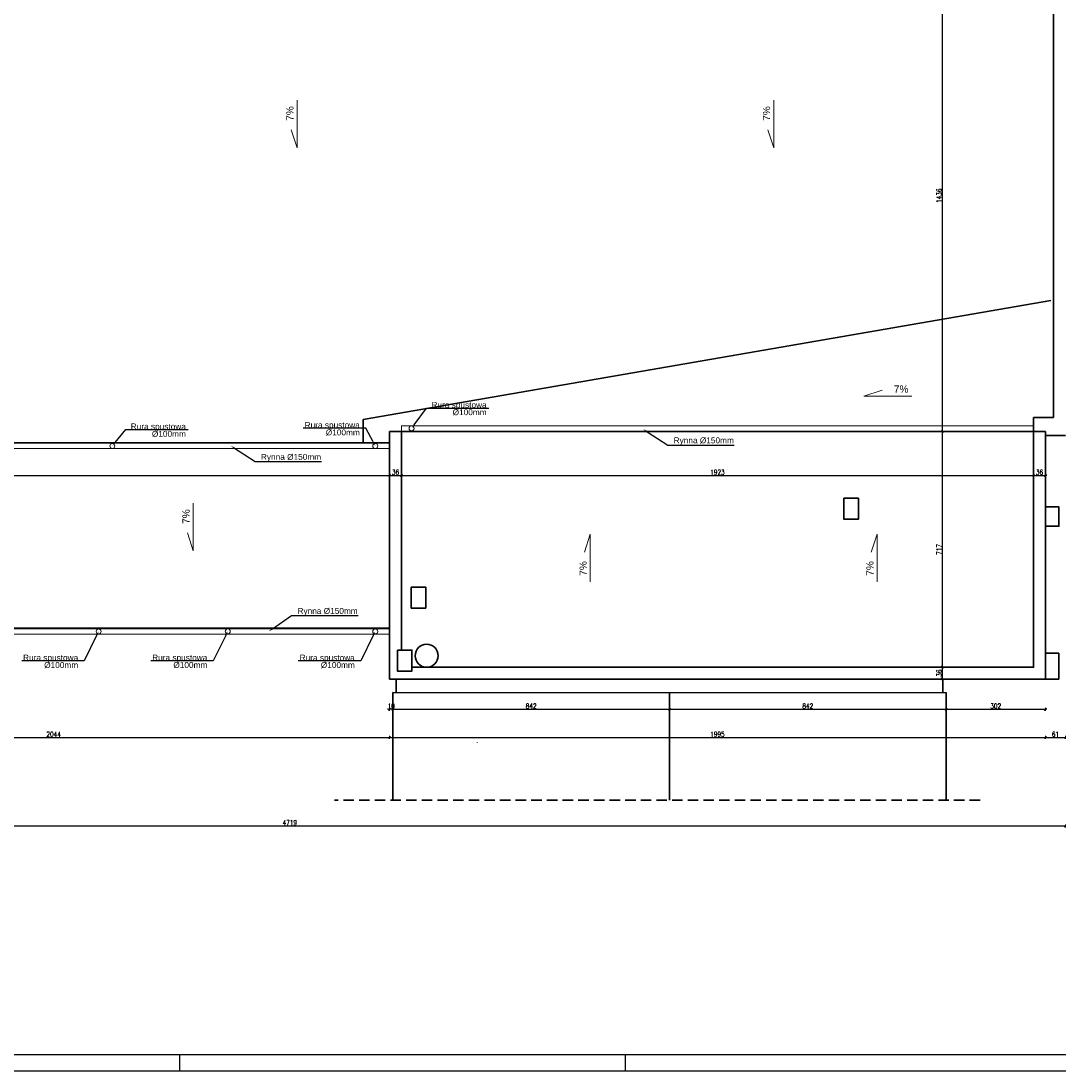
# Model space of a CAD drawing. Header units: millimetres. Extents: x 0 to 111311, y -48878 to -25280.
# Tile 160 of 161: x 102722 to 105880, y -40112 to -36916. Entities that reach past the tile are written whole.
import ezdxf
from ezdxf import colors
from ezdxf.entities.mleader import LeaderData, LeaderLine
from ezdxf.math import Vec2, Vec3

# ---------------------------------------------------------------- set-up
doc = ezdxf.new("R2010")
doc.units = ezdxf.units.MM
doc.linetypes.add('DASHED2', pattern=[9.525, 6.35, -3.175])
doc.layers.get('Defpoints').update_dxf_attribs({"color": 30})
doc.layers.add('e-cad_opisy', color=7, linetype='Continuous')
for name, color, linetype, lineweight in [('J wymiary', 1, 'Continuous', 9), ('OPIS', 7, 'Continuous', 5), ('sciany', 252, 'Continuous', 30)]:
    doc.layers.add(name, color=color, linetype=linetype, lineweight=lineweight)
doc.styles.add('ADESK2', font='simplex', dxfattribs={"width": 0.7})
doc.styles.get("Standard").update_dxf_attribs({"font": 'arial.ttf'})
doc.dimstyles.new('1-100', dxfattribs={"dimscale": 1.5, "dimtxt": 10, "dimasz": 2, "dimexe": 1, "dimexo": 1, "dimgap": 1.5, "dimtad": 1, "dimdec": 0, "dimrnd": 0.5, "dimdsep": 46, "dimtxsty": 'ADESK2', "dimblk": 'wymiar', "dimcen": -1, "dimdle": 5, "dimse1": 1, "dimse2": 1, "dimclrd": 256, "dimclre": 256, "dimclrt": 256, "dimadec": 0, "dimazin": 0, "dimtfac": 1, "dimtdec": 0, "dimtix": 1, "dimtmove": 0, "dimatfit": 3, "dimfxl": 20, "dimfxlon": 1, "dimtolj": 1, "dimtzin": 0, "dimarcsym": 0})

# ---------------------------------------------------------------- blocks, each defined once
blk = doc.blocks.new('A1_poziom')
at = {"ltscale": 0.8}
for p, q in [((345.5, 0), (345.5, 5)), ((481, 0), (481, 5))]:
    blk.add_line(p, q, dxfattribs=at)
for points in [[(0, 0), (0, 297), (25, 297), (25, 594), (841, 594), (841, 0)], [(30, 5), (836, 5), (836, 589), (30, 589)]]:
    blk.add_lwpolyline(points, close=True)
blk = doc.blocks.new('wymiar')
for p, q in [((1.5, 0), (-1.5, 0)), ((1.1, 1.1), (-1.1, -1.1)), ((0, 1.5), (0, -1.5))]:
    blk.add_line(p, q)
blk = doc.blocks.new('*D1653')
at = {"layer": 'Defpoints', "color": 0, "ltscale": 4}
for p in [(105899.3, -35265.3), (0, -38165.8), (106170.1, -38165.8)]:
    blk.add_point(p, dxfattribs=at)
at = {"layer": 'J wymiary', "lineweight": -2}
blk.add_line((106170.1, -35268.3), (106170.1, -38162.8), dxfattribs=at)
at = {"layer": 'J wymiary', "lineweight": -2, "ltscale": 4, "xscale": 3, "yscale": 3, "zscale": 3}
for p, rotation in [((106170.1, -35265.3), 90), ((106170.1, -38165.8), 270)]:
    blk.add_blockref('wymiar', p, dxfattribs=dict(at, rotation=rotation))
at = {"layer": 'J wymiary', "ltscale": 4, "insert": (106160.3, -36715.5), "char_height": 15, "attachment_point": 5, "rotation": 90, "style": 'ADESK2'}
blk.add_mtext('\\A1;2901', dxfattribs=at)
blk = doc.blocks.new('*D1654')
at = {"layer": 'Defpoints', "color": 0, "ltscale": 4}
for p in [(105899.3, -38165.8), (105754.3, -38918.6), (106170.1, -38918.6)]:
    blk.add_point(p, dxfattribs=at)
at = {"layer": 'J wymiary', "lineweight": -2}
blk.add_line((106170.1, -38168.8), (106170.1, -38915.6), dxfattribs=at)
at = {"layer": 'J wymiary', "lineweight": -2, "ltscale": 4, "xscale": 3, "yscale": 3, "zscale": 3}
for p, rotation in [((106170.1, -38165.8), 90), ((106170.1, -38918.6), 270)]:
    blk.add_blockref('wymiar', p, dxfattribs=dict(at, rotation=rotation))
at = {"layer": 'J wymiary', "ltscale": 4, "insert": (106160.3, -38542.2), "char_height": 15, "attachment_point": 5, "rotation": 90, "style": 'ADESK2'}
blk.add_mtext('\\A1;753', dxfattribs=at)
blk = doc.blocks.new('*D1655')
at = {"layer": 'Defpoints', "color": 0, "ltscale": 4}
for p in [(105899.3, -35265.3), (105879.3, -38918.6), (106284.9, -38918.6)]:
    blk.add_point(p, dxfattribs=at)
at = {"layer": 'J wymiary', "lineweight": -2}
blk.add_line((106284.9, -35268.3), (106284.9, -38915.6), dxfattribs=at)
at = {"layer": 'J wymiary', "lineweight": -2, "ltscale": 4, "xscale": 3, "yscale": 3, "zscale": 3}
for p, rotation in [((106284.9, -35265.3), 90), ((106284.9, -38918.6), 270)]:
    blk.add_blockref('wymiar', p, dxfattribs=dict(at, rotation=rotation))
at = {"layer": 'J wymiary', "ltscale": 4, "insert": (106275.1, -37091.9), "char_height": 15, "attachment_point": 5, "rotation": 90, "style": 'ADESK2'}
blk.add_mtext('\\A1;3654', dxfattribs=at)
blk = doc.blocks.new('*D1657')
at = {"layer": 'Defpoints', "color": 0, "ltscale": 4}
for p in [(105663.7, -36729.8), (105524.5, -38165.8), (105576.1, -38165.8)]:
    blk.add_point(p, dxfattribs=at)
at = {"layer": 'J wymiary', "lineweight": -2}
blk.add_line((105524.5, -36732.8), (105524.5, -38162.8), dxfattribs=at)
at = {"layer": 'J wymiary', "lineweight": -2, "ltscale": 4, "xscale": 3, "yscale": 3, "zscale": 3}
for p, rotation in [((105524.5, -36729.8), 90), ((105524.5, -38165.8), 270)]:
    blk.add_blockref('wymiar', p, dxfattribs=dict(at, rotation=rotation))
at = {"layer": 'J wymiary', "ltscale": 4, "insert": (105514.8, -37447.8), "char_height": 15, "attachment_point": 5, "rotation": 90, "style": 'ADESK2'}
blk.add_mtext('\\A1;1436', dxfattribs=at)
blk = doc.blocks.new('*D1658')
at = {"layer": 'Defpoints', "color": 0, "ltscale": 4}
for p in [(105576.1, -38165.8), (105524.5, -38882.8), (105628.2, -38882.8)]:
    blk.add_point(p, dxfattribs=at)
at = {"layer": 'J wymiary', "lineweight": -2}
blk.add_line((105524.5, -38168.8), (105524.5, -38879.8), dxfattribs=at)
at = {"layer": 'J wymiary', "lineweight": -2, "ltscale": 4, "xscale": 3, "yscale": 3, "zscale": 3}
for p, rotation in [((105524.5, -38165.8), 90), ((105524.5, -38882.8), 270)]:
    blk.add_blockref('wymiar', p, dxfattribs=dict(at, rotation=rotation))
at = {"layer": 'J wymiary', "ltscale": 4, "insert": (105514.8, -38524.3), "char_height": 15, "attachment_point": 5, "rotation": 90, "style": 'ADESK2'}
blk.add_mtext('\\A1;717', dxfattribs=at)
blk = doc.blocks.new('*D1659')
at = {"layer": 'Defpoints', "color": 0, "ltscale": 4}
for p in [(105628.2, -38882.8), (105524.5, -38918.6), (105628.2, -38918.6)]:
    blk.add_point(p, dxfattribs=at)
at = {"layer": 'J wymiary', "lineweight": -2}
blk.add_line((105524.5, -38885.8), (105524.5, -38915.6), dxfattribs=at)
at = {"layer": 'J wymiary', "lineweight": -2, "ltscale": 4, "xscale": 3, "yscale": 3, "zscale": 3}
for p, rotation in [((105524.5, -38882.8), 90), ((105524.5, -38918.6), 270)]:
    blk.add_blockref('wymiar', p, dxfattribs=dict(at, rotation=rotation))
at = {"layer": 'J wymiary', "ltscale": 4, "insert": (105514.8, -38900.7), "char_height": 15, "attachment_point": 5, "rotation": 90, "style": 'ADESK2'}
blk.add_mtext('\\A1;36', dxfattribs=at)
blk = doc.blocks.new('*D1677')
at = {"layer": 'Defpoints', "color": 0, "ltscale": 4}
for p in [(101799.3, -38774.5), (103843.3, -38830.7), (103843.3, -39096.4)]:
    blk.add_point(p, dxfattribs=at)
at = {"layer": 'J wymiary', "lineweight": -2}
blk.add_line((101802.3, -39096.4), (103840.3, -39096.4), dxfattribs=at)
at = {"layer": 'J wymiary', "lineweight": -2, "ltscale": 4, "xscale": 3, "yscale": 3, "zscale": 3, "rotation": 180}
blk.add_blockref('wymiar', (101799.3, -39096.4), dxfattribs=at)
at = {"layer": 'J wymiary', "lineweight": -2, "ltscale": 4, "xscale": 3, "yscale": 3, "zscale": 3}
blk.add_blockref('wymiar', (103843.3, -39096.4), dxfattribs=at)
at = {"layer": 'J wymiary', "ltscale": 4, "insert": (102821.3, -39086.6), "char_height": 15, "attachment_point": 5, "style": 'ADESK2'}
blk.add_mtext('\\A1;2044', dxfattribs=at)
blk = doc.blocks.new('*D1678')
at = {"layer": 'Defpoints', "color": 0, "ltscale": 4}
for p in [(103843.3, -38830.7), (105838.3, -38839.6), (105838.3, -39096.4)]:
    blk.add_point(p, dxfattribs=at)
at = {"layer": 'J wymiary', "lineweight": -2}
blk.add_line((103846.3, -39096.4), (105835.3, -39096.4), dxfattribs=at)
at = {"layer": 'J wymiary', "lineweight": -2, "ltscale": 4, "xscale": 3, "yscale": 3, "zscale": 3, "rotation": 180}
blk.add_blockref('wymiar', (103843.3, -39096.4), dxfattribs=at)
at = {"layer": 'J wymiary', "lineweight": -2, "ltscale": 4, "xscale": 3, "yscale": 3, "zscale": 3}
blk.add_blockref('wymiar', (105838.3, -39096.4), dxfattribs=at)
at = {"layer": 'J wymiary', "ltscale": 4, "insert": (104840.8, -39086.6), "char_height": 15, "attachment_point": 5, "style": 'ADESK2'}
blk.add_mtext('\\A1;1995', dxfattribs=at)
blk = doc.blocks.new('*D1679')
at = {"layer": 'Defpoints', "color": 0, "ltscale": 4}
for p in [(105899.3, -38133), (105838.3, -38724.2), (105899.3, -39096.4)]:
    blk.add_point(p, dxfattribs=at)
at = {"layer": 'J wymiary', "lineweight": -2}
blk.add_line((105841.3, -39096.4), (105896.3, -39096.4), dxfattribs=at)
at = {"layer": 'J wymiary', "lineweight": -2, "ltscale": 4, "xscale": 3, "yscale": 3, "zscale": 3, "rotation": 180}
blk.add_blockref('wymiar', (105838.3, -39096.4), dxfattribs=at)
at = {"layer": 'J wymiary', "lineweight": -2, "ltscale": 4, "xscale": 3, "yscale": 3, "zscale": 3}
blk.add_blockref('wymiar', (105899.3, -39096.4), dxfattribs=at)
at = {"layer": 'J wymiary', "ltscale": 4, "insert": (105868.8, -39086.6), "char_height": 15, "attachment_point": 5, "style": 'ADESK2'}
blk.add_mtext('\\A1;61', dxfattribs=at)
blk = doc.blocks.new('*D1680')
at = {"layer": 'Defpoints', "color": 0, "ltscale": 4}
for p in [(105899.3, -38177.8), (101180.3, -38783.8), (105899.3, -39365.7)]:
    blk.add_point(p, dxfattribs=at)
at = {"layer": 'J wymiary', "lineweight": -2}
blk.add_line((101183.3, -39365.7), (105896.3, -39365.7), dxfattribs=at)
at = {"layer": 'J wymiary', "lineweight": -2, "ltscale": 4, "xscale": 3, "yscale": 3, "zscale": 3, "rotation": 180}
blk.add_blockref('wymiar', (101180.3, -39365.7), dxfattribs=at)
at = {"layer": 'J wymiary', "lineweight": -2, "ltscale": 4, "xscale": 3, "yscale": 3, "zscale": 3}
blk.add_blockref('wymiar', (105899.3, -39365.7), dxfattribs=at)
at = {"layer": 'J wymiary', "ltscale": 4, "insert": (103539.8, -39355.9), "char_height": 15, "attachment_point": 5, "style": 'ADESK2'}
blk.add_mtext('\\A1;4719', dxfattribs=at)
blk = doc.blocks.new('*D1682')
at = {"layer": 'Defpoints', "color": 0, "ltscale": 4}
for p in [(103843.3, -38248.5), (103843.3, -38298.9), (101257.3, -38322)]:
    blk.add_point(p, dxfattribs=at)
at = {"layer": 'J wymiary', "lineweight": -2}
blk.add_line((101260.3, -38298.9), (103840.3, -38298.9), dxfattribs=at)
at = {"layer": 'J wymiary', "lineweight": -2, "ltscale": 4, "xscale": 3, "yscale": 3, "zscale": 3, "rotation": 180}
blk.add_blockref('wymiar', (101257.3, -38298.9), dxfattribs=at)
at = {"layer": 'J wymiary', "lineweight": -2, "ltscale": 4, "xscale": 3, "yscale": 3, "zscale": 3}
blk.add_blockref('wymiar', (103843.3, -38298.9), dxfattribs=at)
at = {"layer": 'J wymiary', "ltscale": 4, "insert": (102550.3, -38289.2), "char_height": 15, "attachment_point": 5, "style": 'ADESK2'}
blk.add_mtext('\\A1;2586', dxfattribs=at)
blk = doc.blocks.new('*D1683')
at = {"layer": 'Defpoints', "color": 0, "ltscale": 2}
for p in [(103843.3, -38248.5), (103879.3, -38239.8), (103879.3, -38298.9)]:
    blk.add_point(p, dxfattribs=at)
at = {"layer": 'J wymiary', "lineweight": -2}
blk.add_line((103846.3, -38298.9), (103876.3, -38298.9), dxfattribs=at)
at = {"layer": 'J wymiary', "lineweight": -2, "ltscale": 2, "xscale": 3, "yscale": 3, "zscale": 3, "rotation": 180}
blk.add_blockref('wymiar', (103843.3, -38298.9), dxfattribs=at)
at = {"layer": 'J wymiary', "lineweight": -2, "ltscale": 2, "xscale": 3, "yscale": 3, "zscale": 3}
blk.add_blockref('wymiar', (103879.3, -38298.9), dxfattribs=at)
at = {"layer": 'J wymiary', "ltscale": 2, "insert": (103861.3, -38289.2), "char_height": 15, "attachment_point": 5, "style": 'ADESK2'}
blk.add_mtext('\\A1;36', dxfattribs=at)
blk = doc.blocks.new('*D1684')
at = {"layer": 'Defpoints', "color": 0, "ltscale": 2}
for p in [(103879.3, -38239.8), (105802.3, -38225.4), (105802.3, -38298.9)]:
    blk.add_point(p, dxfattribs=at)
at = {"layer": 'J wymiary', "lineweight": -2}
blk.add_line((103882.3, -38298.9), (105799.3, -38298.9), dxfattribs=at)
at = {"layer": 'J wymiary', "lineweight": -2, "ltscale": 2, "xscale": 3, "yscale": 3, "zscale": 3, "rotation": 180}
blk.add_blockref('wymiar', (103879.3, -38298.9), dxfattribs=at)
at = {"layer": 'J wymiary', "lineweight": -2, "ltscale": 2, "xscale": 3, "yscale": 3, "zscale": 3}
blk.add_blockref('wymiar', (105802.3, -38298.9), dxfattribs=at)
at = {"layer": 'J wymiary', "ltscale": 2, "insert": (104840.8, -38289.2), "char_height": 15, "attachment_point": 5, "style": 'ADESK2'}
blk.add_mtext('\\A1;1923', dxfattribs=at)
blk = doc.blocks.new('*D1685')
at = {"layer": 'Defpoints', "color": 0, "ltscale": 4}
for p in [(105838.3, -38216.8), (105802.3, -38225.4), (105838.3, -38298.9)]:
    blk.add_point(p, dxfattribs=at)
at = {"layer": 'J wymiary', "lineweight": -2}
blk.add_line((105805.3, -38298.9), (105835.3, -38298.9), dxfattribs=at)
at = {"layer": 'J wymiary', "lineweight": -2, "ltscale": 4, "xscale": 3, "yscale": 3, "zscale": 3, "rotation": 180}
blk.add_blockref('wymiar', (105802.3, -38298.9), dxfattribs=at)
at = {"layer": 'J wymiary', "lineweight": -2, "ltscale": 4, "xscale": 3, "yscale": 3, "zscale": 3}
blk.add_blockref('wymiar', (105838.3, -38298.9), dxfattribs=at)
at = {"layer": 'J wymiary', "ltscale": 4, "insert": (105820.3, -38289.2), "char_height": 15, "attachment_point": 5, "style": 'ADESK2'}
blk.add_mtext('\\A1;36', dxfattribs=at)
blk = doc.blocks.new('*D1835')
at = {"layer": 'Defpoints', "color": 0, "ltscale": 2}
for p in [(103853.3, -38960.1), (104694.8, -38960.1), (104694.8, -39010.8)]:
    blk.add_point(p, dxfattribs=at)
at = {"layer": 'J wymiary', "lineweight": -2}
blk.add_line((103856.3, -39010.8), (104691.8, -39010.8), dxfattribs=at)
at = {"layer": 'J wymiary', "lineweight": -2, "ltscale": 2, "xscale": 3, "yscale": 3, "zscale": 3, "rotation": 180}
blk.add_blockref('wymiar', (103853.3, -39010.8), dxfattribs=at)
at = {"layer": 'J wymiary', "lineweight": -2, "ltscale": 2, "xscale": 3, "yscale": 3, "zscale": 3}
blk.add_blockref('wymiar', (104694.8, -39010.8), dxfattribs=at)
at = {"layer": 'J wymiary', "ltscale": 2, "insert": (104274, -39001), "char_height": 15, "attachment_point": 5, "style": 'ADESK2'}
blk.add_mtext('\\A1;842', dxfattribs=at)
blk = doc.blocks.new('*D1836')
at = {"layer": 'Defpoints', "color": 0, "ltscale": 2}
for p in [(105536.3, -38960.2), (105536.3, -39010.8), (104694.8, -39025.1)]:
    blk.add_point(p, dxfattribs=at)
at = {"layer": 'J wymiary', "lineweight": -2}
blk.add_line((104697.8, -39010.8), (105533.3, -39010.8), dxfattribs=at)
at = {"layer": 'J wymiary', "lineweight": -2, "ltscale": 2, "xscale": 3, "yscale": 3, "zscale": 3, "rotation": 180}
blk.add_blockref('wymiar', (104694.8, -39010.8), dxfattribs=at)
at = {"layer": 'J wymiary', "lineweight": -2, "ltscale": 2, "xscale": 3, "yscale": 3, "zscale": 3}
blk.add_blockref('wymiar', (105536.3, -39010.8), dxfattribs=at)
at = {"layer": 'J wymiary', "ltscale": 2, "insert": (105115.5, -39001), "char_height": 15, "attachment_point": 5, "style": 'ADESK2'}
blk.add_mtext('\\A1;842', dxfattribs=at)
blk = doc.blocks.new('*D1837')
at = {"layer": 'Defpoints', "color": 0, "ltscale": 2}
for p in [(105838.3, -38895.7), (105536.3, -38960.1), (105838.3, -39010.8)]:
    blk.add_point(p, dxfattribs=at)
at = {"layer": 'J wymiary', "lineweight": -2}
blk.add_line((105539.3, -39010.8), (105835.3, -39010.8), dxfattribs=at)
at = {"layer": 'J wymiary', "lineweight": -2, "ltscale": 2, "xscale": 3, "yscale": 3, "zscale": 3, "rotation": 180}
blk.add_blockref('wymiar', (105536.3, -39010.8), dxfattribs=at)
at = {"layer": 'J wymiary', "lineweight": -2, "ltscale": 2, "xscale": 3, "yscale": 3, "zscale": 3}
blk.add_blockref('wymiar', (105838.3, -39010.8), dxfattribs=at)
at = {"layer": 'J wymiary', "ltscale": 2, "insert": (105687.3, -39001), "char_height": 15, "attachment_point": 5, "style": 'ADESK2'}
blk.add_mtext('\\A1;302', dxfattribs=at)
blk = doc.blocks.new('*D2072')
at = {"layer": 'Defpoints', "color": 0, "ltscale": 2}
for p in [(103843.3, -38918.6), (103853.3, -38960.1), (103843.3, -39010.8)]:
    blk.add_point(p, dxfattribs=at)
at = {"layer": 'J wymiary', "lineweight": -2}
for p, q in [((103840.3, -39010.8), (103837.3, -39010.8)), ((103853.3, -39010.8), (103843.3, -39010.8)), ((103856.3, -39010.8), (103859.3, -39010.8))]:
    blk.add_line(p, q, dxfattribs=at)
at = {"layer": 'J wymiary', "lineweight": -2, "ltscale": 2, "xscale": 3, "yscale": 3, "zscale": 3}
blk.add_blockref('wymiar', (103843.3, -39010.8), dxfattribs=at)
at = {"layer": 'J wymiary', "lineweight": -2, "ltscale": 2, "xscale": 3, "yscale": 3, "zscale": 3, "rotation": 180}
blk.add_blockref('wymiar', (103853.3, -39010.8), dxfattribs=at)
at = {"layer": 'J wymiary', "ltscale": 2, "insert": (103848.3, -39001), "char_height": 15, "attachment_point": 5, "style": 'ADESK2'}
blk.add_mtext('\\A1;10', dxfattribs=at)

msp = doc.modelspace()

# ---------------------------------------------------------------- linework, layer by layer
for p, q in [((105838.266, -38122.297), (105863.266, -38122.297)), ((105802.266, -38153.797), (105802.266, -38137.797)), ((105802.266, -38165.797), (105802.266, -38155.797)), ((104109.766, -39110.913), (104109.766, -39111.41))]:
    msp.add_line(p, q)
at = {"layer": 'OPIS'}
for p, q in [((103561.852, -37157.076), (103561.852, -37302.271)), ((105011.852, -37157.076), (105011.852, -37302.271)), ((103561.852, -37302.271), (103544.029, -37246.959)), ((105011.852, -37302.271), (104994.029, -37246.959)), ((105286.537, -38057.736), (105341.85, -38039.914)), ((105431.732, -38057.736), (105286.537, -38057.736)), ((105802.266, -38147.797), (103879.266, -38147.797)), ((103879.266, -38163.797), (103879.266, -38147.797)), ((105802.266, -38163.797), (103879.266, -38163.797)), ((103843.266, -38201.297), (101257.266, -38201.297)), ((103843.266, -38217.297), (101257.266, -38217.297)), ((103245.962, -38383.786), (103245.962, -38528.981)), ((103245.962, -38528.981), (103228.139, -38473.669)), ((104453.989, -38477.322), (104436.166, -38532.635)), ((104453.989, -38622.517), (104453.989, -38477.322)), ((105326.203, -38477.322), (105308.38, -38532.635)), ((105326.203, -38622.517), (105326.203, -38477.322)), ((101799.266, -38765.797), (103843.266, -38765.797)), ((101799.266, -38781.797), (103843.266, -38781.797))]:
    msp.add_line(p, q, dxfattribs=at)
for centre in [(103910.174, -38155.847), (103000.084, -38209.297), (103799.766, -38209.297), (102958.266, -38773.797), (103351.149, -38773.571), (103799.766, -38773.797)]:
    msp.add_circle(centre, 7.5, dxfattribs=at)
at = {"layer": 'sciany'}
for p, q in [((105863.266, -38122.297), (105863.266, -35265.297)), ((103763.266, -38128.914), (105854.73, -37766.532)), ((105863.266, -38122.297), (105802.266, -38122.297)), ((105802.266, -38122.297), (105802.266, -38177.297)), ((103763.266, -38199.297), (103763.266, -38128.914)), ((103843.266, -38918.598), (103843.266, -38165.797)), ((103879.266, -38165.797), (103843.266, -38165.797)), ((103879.266, -38165.797), (105802.266, -38165.797)), ((105838.266, -38165.797), (105802.266, -38165.797)), ((105838.266, -38918.598), (105838.266, -38165.797)), ((103843.266, -38199.297), (101257.266, -38199.297)), ((105879.266, -38397.598), (105879.266, -38444.598)), ((101799.266, -38763.797), (103843.266, -38763.797)), ((105838.266, -38839.598), (105879.266, -38839.598)), ((105879.266, -38839.598), (105879.266, -38918.598)), ((105879.266, -38842.598), (105879.266, -38915.598)), ((105472.266, -38918.598), (103843.266, -38918.598)), ((103863.266, -38918.598), (103863.266, -38960.097)), ((105472.266, -38918.598), (105838.266, -38918.598)), ((105526.266, -38918.598), (105526.266, -38960.215)), ((105879.266, -38918.598), (105802.266, -38918.598)), ((103853.266, -38960.097), (103853.266, -39287.715)), ((105536.266, -38960.216), (103853.266, -38960.097)), ((104694.766, -38960.097), (104694.766, -39287.715)), ((105536.266, -38960.097), (105536.266, -39287.715))]:
    msp.add_line(p, q, dxfattribs=at)
at = {"layer": 'sciany', "linetype": 'DASHED2', "ltscale": 5}
msp.add_line((105639.711, -39287.715), (103675.821, -39287.715), dxfattribs=at)
at = {"layer": 'sciany'}
for points in [[(103879.266, -38165.797), (103879.266, -38830.597)], [(105488.539, -38882.797), (105802.266, -38882.598), (105802.266, -38165.797)], [(105838.266, -38177.797), (105855.766, -38177.797), (105899.266, -38177.797)], [(105257.599, -38432.288), (105225.599, -38432.288), (105225.599, -38368.288), (105257.599, -38368.288)], [(105838.266, -38394.797), (105879.266, -38394.797), (105879.266, -38453.797), (105838.266, -38453.797)], [(103911.099, -38882.797), (104293.933, -38882.797)], [(104293.933, -38882.797), (105802.266, -38882.797), (105790.498, -38882.797)]]:
    msp.add_lwpolyline(points, dxfattribs=at)
for points in [[(105225.599, -38368.288), (105269.599, -38368.288), (105269.599, -38432.288), (105225.599, -38432.288)], [(103909.264, -38638.597), (103953.264, -38638.597), (103953.264, -38702.597), (103909.264, -38702.597)], [(103867.099, -38830.597), (103911.099, -38830.597), (103911.099, -38894.597), (103867.099, -38894.597)]]:
    msp.add_lwpolyline(points, close=True, dxfattribs=at)
msp.add_circle((103956.099, -38847.797), 35, dxfattribs=at)

# ---------------------------------------------------------------- block references
at = {"layer": 'e-cad_opisy', "ltscale": 4, "xscale": 10, "yscale": 10, "zscale": 10}
msp.add_blockref('A1_poziom', (99750.673, -40111.552), dxfattribs=at)

# ---------------------------------------------------------------- texts
at = {"layer": 'OPIS'}
for p in [(103551.104, -37219.803), (105001.104, -37219.803), (103235.214, -38446.513), (104443.242, -38604.211), (105315.456, -38604.211)]:
    msp.add_text('7%%%', height=22, rotation=90, dxfattribs=at).set_placement(p)
msp.add_text('7%%%', height=22, dxfattribs=at).set_placement((105377.441, -38046.989))

# ---------------------------------------------------------------- dimensions: what is measured, and where the dimension line sits
at = {"layer": 'J wymiary'}
for base, p1, p2, picture, middle in [((106170.0895, -38165.7974), (105899.2658, -35265.2969), (0, -38165.7974), '*D1653', (106160.3395, -36715.5472)), ((106284.85, -38918.598), (105899.266, -35265.297), (105879.266, -38918.598), '*D1655', (106275.1, -37091.947)), ((105524.502, -38165.797), (105663.72, -36729.797), (105576.133, -38165.797), '*D1657', (105514.752, -37447.797)), ((105524.502, -38882.797), (105576.133, -38165.797), (105628.224, -38882.797), '*D1658', (105514.752, -38524.297)), ((106170.09, -38918.598), (105899.266, -38165.797), (105754.33, -38918.598), '*D1654', (106160.34, -38542.197)), ((105524.502, -38918.598), (105628.224, -38882.797), (105628.224, -38918.598), '*D1659', (105514.752, -38900.697))]:
    dim = msp.add_linear_dim(base=base, p1=p1, p2=p2, angle=90, dimstyle='1-100', override={"dimblk": 'wymiar'}, dxfattribs=at)
    dim.commit()
    dim.dimension.update_dxf_attribs({"geometry": picture, "text_midpoint": middle})
for base, p1, p2, picture, middle in [((105899.266, -39096.361), (105838.266, -38724.188), (105899.266, -38133.031), '*D1679', (105868.766, -39086.611)), ((105899.266, -39365.681), (101180.266, -38783.797), (105899.266, -38177.797), '*D1680', (103539.766, -39355.931)), ((105838.266, -38298.916), (105802.266, -38225.447), (105838.266, -38216.803), '*D1685', (105820.266, -38289.166)), ((103843.266, -38298.916), (101257.266, -38321.965), (103843.266, -38248.496), '*D1682', (102550.266, -38289.166)), ((103879.266, -38298.916), (103843.266, -38248.496), (103879.266, -38239.804), '*D1683', (103861.266, -38289.166)), ((105802.266, -38298.916), (103879.266, -38239.804), (105802.266, -38225.447), '*D1684', (104840.766, -38289.166)), ((103843.266, -39096.361), (101799.266, -38774.521), (103843.266, -38830.726), '*D1677', (102821.266, -39086.611)), ((105838.266, -39096.361), (103843.266, -38830.726), (105838.266, -38839.598), '*D1678', (104840.766, -39086.611)), ((103843.266, -39010.774), (103853.266, -38960.097), (103843.266, -38918.598), '*D2072', (103848.266, -39001.024)), ((105838.266, -39010.774), (105536.266, -38960.097), (105838.266, -38895.741), '*D1837', (105687.266, -39001.024)), ((104694.765797, -39010.774317), (103853.265796, -38960.097201), (104694.765797, -38960.097201), '*D1835', (104274.015796, -39001.024317)), ((105536.265796, -39010.774317), (104694.765797, -39025.102092), (105536.265796, -38960.215985), '*D1836', (105115.515796, -39001.024317))]:
    dim = msp.add_linear_dim(base=base, p1=p1, p2=p2, dimstyle='1-100', override={"dimblk": 'wymiar'}, dxfattribs=at)
    dim.commit()
    dim.dimension.update_dxf_attribs({"geometry": picture, "text_midpoint": middle})

# ---------------------------------------------------------------- leaders
at = {"layer": 'OPIS'}
ml = msp.add_multileader_mtext('Standard', dxfattribs=at)
ml.set_content('Rura spustowa\\P\\P\\P %%C100mm', color=256)
ml.set_leader_properties()
ml.build(insert=Vec2(0, 0))
ml.multileader.update_dxf_attribs({"text_left_attachment_type": 6, "text_right_attachment_type": 6, "arrow_head_size": 14})
ctx = ml.context
ctx.base_point, ctx.char_height, ctx.arrow_head_size, ctx.landing_gap_size, ctx.plane_origin = Vec3(103963.861, -38093.805), 18, 14, 10, Vec3(103673.818, -38012.517)
ctx.left_attachment, ctx.right_attachment, ctx.text_align_type = 6, 6, 2
notes = []
notes.append((ctx, [(0, (1, 1, 0), (103955.861, -38093.805), (1, 0), 8, [(0, [(103910.174, -38155.847)], 256, [])])]))
ctx.mtext.insert, ctx.mtext.alignment, ctx.mtext.line_spacing_factor, ctx.mtext.flow_direction = Vec3(104138.537, -38075.08), 3, 0.25, 5
ml = msp.add_multileader_mtext('Standard', dxfattribs=at)
ml.set_content('Rura spustowa\\P\\P\\P %%C100mm', color=256)
ml.set_leader_properties()
ml.build(insert=Vec2(0, 0))
ml.multileader.update_dxf_attribs({"text_left_attachment_type": 6, "text_right_attachment_type": 6, "arrow_head_size": 14})
ctx = ml.context
ctx.base_point, ctx.char_height, ctx.arrow_head_size, ctx.landing_gap_size, ctx.plane_origin = Vec3(103049.011, -38159.646), 18, 14, 10, Vec3(102763.729, -38065.966)
ctx.left_attachment, ctx.right_attachment, ctx.text_align_type = 6, 6, 2
notes.append((ctx, [(0, (1, 1, 0), (103041.011, -38159.646), (1, 0), 8, [(0, [(103000.084, -38209.297)], 256, [])])]))
ctx.mtext.insert, ctx.mtext.alignment, ctx.mtext.line_spacing_factor, ctx.mtext.flow_direction = Vec3(103223.688, -38140.922), 3, 0.25, 5
ml = msp.add_multileader_mtext('Standard', dxfattribs=at)
ml.set_content('Rura spustowa\\P\\P\\P %%C100mm', color=256)
ml.set_leader_properties()
ml.build(insert=Vec2(0, 0))
ml.multileader.update_dxf_attribs({"text_left_attachment_type": 6, "text_right_attachment_type": 6, "arrow_head_size": 14})
ctx = ml.context
ctx.base_point, ctx.char_height, ctx.arrow_head_size, ctx.landing_gap_size, ctx.plane_origin = Vec3(103577.98, -38155.364), 18, 14, 10, Vec3(103563.41, -38065.966)
ctx.left_attachment, ctx.right_attachment, ctx.text_align_type = 6, 6, 2
notes.append((ctx, [(0, (1, 1, 0), (103770.656, -38155.364), (-1, 0), 8, [(0, [(103799.766, -38209.297)], 256, [])])]))
ctx.mtext.insert, ctx.mtext.alignment, ctx.mtext.line_spacing_factor, ctx.mtext.flow_direction = Vec3(103752.656, -38136.639), 3, 0.25, 5
ml = msp.add_multileader_mtext('Standard', dxfattribs=at)
ml.set_content('Rynna %%C150mm', color=256)
ml.set_leader_properties()
ml.build(insert=Vec2(0, 0))
ml.multileader.update_dxf_attribs({"text_left_attachment_type": 6, "text_right_attachment_type": 6, "arrow_head_size": 14})
ctx = ml.context
ctx.base_point, ctx.char_height, ctx.arrow_head_size, ctx.landing_gap_size, ctx.plane_origin = Vec3(104697.542, -38206.511), 18, 14, 10, Vec3(105166.614, -38142.193)
ctx.left_attachment, ctx.right_attachment = 6, 6
notes.append((ctx, [(0, (1, 1, 0), (104689.542, -38206.511), (1, 0), 8, [(0, [(104615.375, -38158.208)], 256, [])])]))
ctx.mtext.insert, ctx.mtext.line_spacing_factor, ctx.mtext.flow_direction = Vec3(104707.542, -38183.219), 0.25, 5
ml = msp.add_multileader_mtext('Standard', dxfattribs=at)
ml.set_content('Rynna %%C150mm', color=256)
ml.set_leader_properties()
ml.build(insert=Vec2(0, 0))
ml.multileader.update_dxf_attribs({"text_left_attachment_type": 6, "text_right_attachment_type": 6, "arrow_head_size": 14})
ctx = ml.context
ctx.base_point, ctx.char_height, ctx.arrow_head_size, ctx.landing_gap_size, ctx.plane_origin = Vec3(103441.958, -38256.783), 18, 14, 10, Vec3(103911.03, -38192.465)
ctx.left_attachment, ctx.right_attachment = 6, 6
notes.append((ctx, [(0, (1, 1, 0), (103433.958, -38256.783), (1, 0), 8, [(0, [(103359.791, -38208.48)], 256, [])])]))
ctx.mtext.insert, ctx.mtext.line_spacing_factor, ctx.mtext.flow_direction = Vec3(103451.958, -38233.491), 0.25, 5
ml = msp.add_multileader_mtext('Standard', dxfattribs=at)
ml.set_content('Rynna %%C150mm', color=256)
ml.set_leader_properties()
ml.build(insert=Vec2(0, 0))
ml.multileader.update_dxf_attribs({"text_left_attachment_type": 6, "text_right_attachment_type": 6, "arrow_head_size": 14})
ctx = ml.context
ctx.base_point, ctx.char_height, ctx.arrow_head_size, ctx.landing_gap_size, ctx.plane_origin = Vec3(103553.294, -38725.732), 18, 14, 10, Vec3(104022.366, -38661.414)
ctx.left_attachment, ctx.right_attachment = 6, 6
notes.append((ctx, [(0, (1, 1, 0), (103545.294, -38725.732), (1, 0), 8, [(0, [(103475.333, -38773.944)], 256, [])])]))
ctx.mtext.insert, ctx.mtext.line_spacing_factor, ctx.mtext.flow_direction = Vec3(103563.294, -38702.44), 0.25, 5
ml = msp.add_multileader_mtext('Standard', dxfattribs=at)
ml.set_content('Rura spustowa\\P\\P\\P %%C100mm', color=256)
ml.set_leader_properties()
ml.build(insert=Vec2(0, 0))
ml.multileader.update_dxf_attribs({"text_left_attachment_type": 6, "text_right_attachment_type": 6, "arrow_head_size": 14})
ctx = ml.context
ctx.base_point, ctx.char_height, ctx.arrow_head_size, ctx.landing_gap_size, ctx.plane_origin = Vec3(102721.354, -38863.287), 18, 14, 10, Vec3(102721.91, -38630.466)
ctx.left_attachment, ctx.right_attachment, ctx.text_align_type = 6, 6, 2
notes.append((ctx, [(0, (1, 1, 0), (102914.031, -38863.287), (-1, 0), 8, [(0, [(102958.266, -38773.797)], 256, [])])]))
ctx.mtext.insert, ctx.mtext.alignment, ctx.mtext.line_spacing_factor, ctx.mtext.flow_direction = Vec3(102896.031, -38844.563), 3, 0.25, 5
ml = msp.add_multileader_mtext('Standard', dxfattribs=at)
ml.set_content('Rura spustowa\\P\\P\\P %%C100mm', color=256)
ml.set_leader_properties()
ml.build(insert=Vec2(0, 0))
ml.multileader.update_dxf_attribs({"text_left_attachment_type": 6, "text_right_attachment_type": 6, "arrow_head_size": 14})
ctx = ml.context
ctx.base_point, ctx.char_height, ctx.arrow_head_size, ctx.landing_gap_size, ctx.plane_origin = Vec3(103114.238, -38863.062), 18, 14, 10, Vec3(103114.794, -38630.241)
ctx.left_attachment, ctx.right_attachment, ctx.text_align_type = 6, 6, 2
notes.append((ctx, [(0, (1, 1, 0), (103306.915, -38863.062), (-1, 0), 8, [(0, [(103351.149, -38773.571)], 256, [])])]))
ctx.mtext.insert, ctx.mtext.alignment, ctx.mtext.line_spacing_factor, ctx.mtext.flow_direction = Vec3(103288.915, -38844.337), 3, 0.25, 5
ml = msp.add_multileader_mtext('Standard', dxfattribs=at)
ml.set_content('Rura spustowa\\P\\P\\P %%C100mm', color=256)
ml.set_leader_properties()
ml.build(insert=Vec2(0, 0))
ml.multileader.update_dxf_attribs({"text_left_attachment_type": 6, "text_right_attachment_type": 6, "arrow_head_size": 14})
ctx = ml.context
ctx.base_point, ctx.char_height, ctx.arrow_head_size, ctx.landing_gap_size, ctx.plane_origin = Vec3(103562.855, -38863.287), 18, 14, 10, Vec3(103563.41, -38630.466)
ctx.left_attachment, ctx.right_attachment, ctx.text_align_type = 6, 6, 2
notes.append((ctx, [(0, (1, 1, 0), (103755.531, -38863.287), (-1, 0), 8, [(0, [(103799.766, -38773.797)], 256, [])])]))
ctx.mtext.insert, ctx.mtext.alignment, ctx.mtext.line_spacing_factor, ctx.mtext.flow_direction = Vec3(103737.531, -38844.563), 3, 0.25, 5
for ctx, leaders in notes:
    for number, flags, end, landing, length, lines in leaders:
        leader = LeaderData()
        leader.index, (leader.has_last_leader_line, leader.has_dogleg_vector, leader.attachment_direction) = number, flags
        leader.last_leader_point, leader.dogleg_vector, leader.dogleg_length = Vec3(end), Vec3(landing), length
        for number, points, colour, breaks in lines:
            line = LeaderLine()
            line.index, line.vertices, line.color, line.breaks = number, Vec3.list(points), colors.encode_raw_color(colour), breaks
            leader.lines.append(line)
        ctx.leaders.append(leader)

doc.saveas('drawing.dxf')
